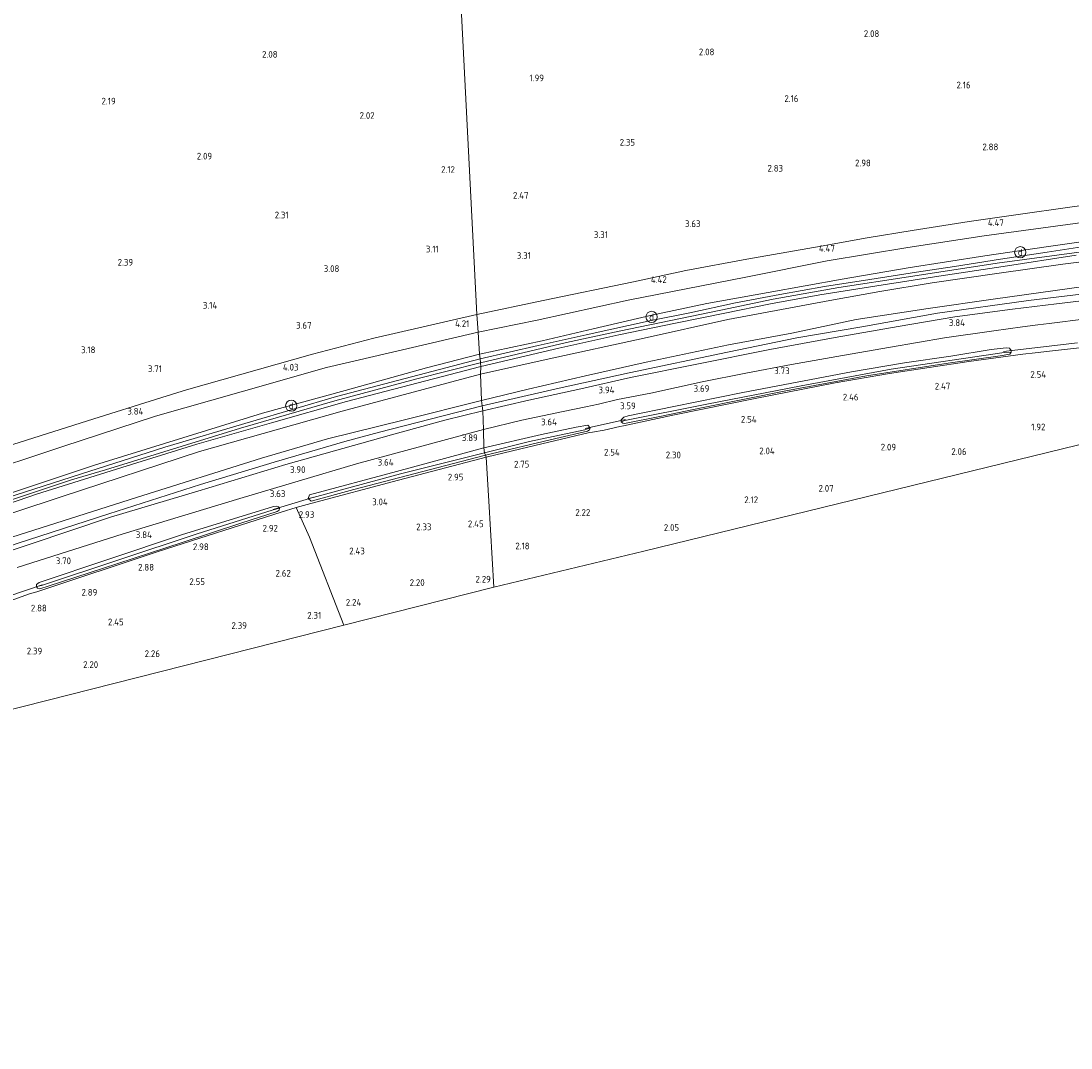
# Model space of a CAD drawing. Extents: x 141961 to 144947, y 416202 to 417778.
# Tile 58 of 122: x 142966 to 143248, y 416650 to 416925. Entities that reach past the tile are written whole.
import ezdxf
from ezdxf.enums import TextEntityAlignment as Align
from ezdxf.lldxf.tags import DXFTag

# ---------------------------------------------------------------- set-up
doc = ezdxf.new("R2010")
doc.units = 0
for name, color, linetype, lineweight in [('B-ME-GR-BOUWLAND_AKKERBOUW-GV', 80, 'Continuous', 13), ('B-ME-GR-GRAS-GV', 60, 'Continuous', 13), ('B-ME-GW-TALUD_KRUIN-G', 90, 'Continuous', 18), ('B-ME-GW-TALUD_TEEN-G', 90, 'Continuous', 18), ('B-ME-IE-MEUBILAIR_DIJKPAAL-S', 7, 'Continuous', 25), ('B-ME-IE-TERREINAFSCHEIDING_KUNSTMATIG_HEKWERK-G', 20, 'IE-TERREINAFSCHEIDING-KUNSTMATIG', 18), ('B-ME-KG-GRENS_OPNAME-G', 210, 'KG-OPNAME', 18), ('B-ME-KW-KUNSTWERK_DUIKER-G', 170, 'Continuous', 18), ('B-ME-OG-HOOGTEPUNT-S', 7, 'Continuous', 25), ('B-ME-OG-WATER_GREPPEL-G', 160, 'Continuous', 18), ('B-ME-OG-WATER_SLOOT-G', 120, 'Continuous', 18), ('B-ME-VH-VERHARDING_ASFALT-GV', 252, 'Continuous', 18), ('B-ME-WH-WINTERBED-G', 150, 'WH-WINTERBED', 18)]:
    doc.layers.add(name, color=color, linetype=linetype, lineweight=lineweight)
doc.styles.add('NLCS-ISO', font='NLCS-ISO.ttf')
doc.styles.add('NLCS-ISO-ANNOTATIVE-T18', font='NLCS-ISO.ttf', dxfattribs={"height": 1.8})
doc.styles.get("Standard").update_dxf_attribs({"font": 'arial.ttf'})
doc.linetypes.add('IE-TERREINAFSCHEIDING-KUNSTMATIG', pattern='A,4,[82,NLCS.SHX,S=0.75,R=90,X=0,Y=0],4,-2', length=10)
tags = doc.linetypes.add('KG-OPNAME', pattern='A,5.5,-2,["O",Standard,S=1.8,R=0,X=-0.5,Y=-0.9],-2,5.5,-2,[5,NLCS.SHX,S=0.75,R=0,X=0,Y=0],-2', length=19).pattern_tags.tags
tags[6] = DXFTag(74, 10)
tags = doc.linetypes.add('WH-WINTERBED', pattern='A,6,-3.5,["WB",Standard,S=1.8,R=0,X=-1.5,Y=-0.9],-3.5,6,-3.5,6,-3.5,6,-3.5,6,-3.5', length=51).pattern_tags.tags
tags[6] = DXFTag(74, 10)

# ---------------------------------------------------------------- blocks, each defined once
blk = doc.blocks.new('SAL-HOOGTELABEL-SO')
at = {"color": 0, "linetype": 'ByBlock', "lineweight": -2, "style": 'NLCS-ISO-ANNOTATIVE-T18'}
blk.add_attdef('HOOGTE', text='', height=1.8, dxfattribs=at).set_placement((2.79, 0), align=Align.RIGHT)
blk = doc.blocks.new('SIE-DIJKPAAL-SO')
at = {"color": 0, "linetype": 'ByBlock', "lineweight": 18}
blk.add_circle((0, 0), 1.5, dxfattribs=at)
at = {"color": 0, "linetype": 'ByBlock', "lineweight": 18, "style": 'NLCS-ISO'}
blk.add_text('d', height=1.8, dxfattribs=at).set_placement((0, 0), align=Align.MIDDLE_CENTER)

msp = doc.modelspace()

# ---------------------------------------------------------------- linework, layer by layer
at = {"layer": 'B-ME-GR-BOUWLAND_AKKERBOUW-GV'}
for points in [[(143261.4, 416877.23, 4.34), (143247.28, 416875.31, 4.42), (143234.63, 416873.49, 4.42), (143220.83, 416871.54, 4.42), (143205.59, 416869.11, 4.37), (143193.49, 416867.2, 4.36), (143181.13, 416864.96, 4.38), (143161.23, 416861.48, 4.38), (143144.87, 416858.41, 4.37), (143130.84, 416855.39, 4.39), (143106.53, 416850.4, 4.32), (143088.75, 416846.59, 4.27), (143087.14, 416878.2, 2.38), (143079.23, 417033.87, 2.14), (143112.16, 417045.48, 2.3), (143123.91, 417049.58, 2.2), (143141.81, 417055.71, 2.21), (143160.47, 417062.07, 2.31), (143169.68, 417065.2, 2.35), (143175.76, 417066.61, 2.29), (143184.85, 417068.53, 2.28), (143209.33, 417073.41, 2.23), (143227.8, 417077.44, 2.14), (143248.98, 417081.61, 2.41)], [(142943.46, 416986.88, 2.46), (142979.71, 416999.51, 2.29), (143015.96, 417012.13, 2.13), (143047.6, 417023, 2.14), (143079.23, 417033.87, 2.14), (143087.14, 416878.2, 2.38), (143088.75, 416846.59, 4.27), (143061.09, 416840.26, 4.21), (143044.65, 416835.98, 4.08), (143010.89, 416826.41, 4.03), (143004.28, 416824.37, 4.1), (142984.26, 416818.07, 4.01), (142964.23, 416811.78, 3.92)]]:
    msp.add_polyline3d(points, dxfattribs=at)
msp.add_polyline3d([(143053.12, 416763.34, 2.36), (142954.62, 416738.4, 2.37), (142950.2, 416749.42, 2.54), (142944.86, 416763.28, 3.39), (142965.07, 416770.4, 3.43), (142966.54, 416770.92, 3.43), (142968.7, 416771.67, 3.43), (142970.73, 416772.27, 3.44), (143003.3, 416783.09, 3.38), (143036.24, 416793.64, 3.29), (143040.33, 416794.89, 3.44), (143043.88, 416786.92, 2.75)], close=True, dxfattribs=at)
at = {"layer": 'B-ME-GR-GRAS-GV'}
for points in [[(143252.64, 416871.49, 4.73), (143224.86, 416867.72, 4.63), (143204.44, 416864.53, 4.68), (143182.74, 416860.96, 4.68), (143160.94, 416856.61, 4.7), (143129.4, 416850.46, 4.7), (143104.93, 416845.07, 4.6), (143089.14, 416841.9, 4.41), (143088.75, 416846.59, 4.27), (143106.53, 416850.4, 4.32), (143130.84, 416855.39, 4.39), (143144.87, 416858.41, 4.37), (143161.23, 416861.48, 4.38), (143181.13, 416864.96, 4.38), (143193.49, 416867.2, 4.36), (143205.59, 416869.11, 4.37), (143220.83, 416871.54, 4.42), (143234.63, 416873.49, 4.42), (143247.28, 416875.31, 4.42), (143261.4, 416877.23, 4.34)], [(143260.35, 416867.42, 6.54), (143242.12, 416864.84, 6.33), (143225.07, 416862.33, 6.36), (143204.48, 416859.12, 6.42), (143186.78, 416856.06, 6.44), (143166.93, 416852.54, 6.43), (143150.46, 416849.58, 6.41), (143135.71, 416846.43, 6.42), (143119.95, 416842.72, 6.42), (143106.3, 416839.56, 6.36), (143089.48, 416836, 6.43), (143089.14, 416841.9, 4.41), (143104.93, 416845.07, 4.6), (143129.4, 416850.46, 4.7), (143160.94, 416856.61, 4.7), (143182.74, 416860.96, 4.68), (143204.44, 416864.53, 4.68), (143224.86, 416867.72, 4.63), (143252.64, 416871.49, 4.73)], [(143255.72, 416865.51, 6.5), (143241.78, 416863.32, 6.49), (143229.29, 416861.46, 6.48), (143216.9, 416859.52, 6.5), (143206.74, 416857.93, 6.51), (143194.21, 416855.98, 6.54), (143182.03, 416854.11, 6.55), (143170.1, 416851.95, 6.5), (143158.16, 416849.72, 6.5), (143145.9, 416847.08, 6.55), (143135.54, 416844.99, 6.58), (143118.11, 416841.13, 6.56), (143105.23, 416838.3, 6.56), (143089.69, 416834.7, 6.52), (143089.48, 416836, 6.43), (143106.3, 416839.56, 6.36), (143119.95, 416842.72, 6.42), (143135.71, 416846.43, 6.42), (143150.46, 416849.58, 6.41), (143166.93, 416852.54, 6.43), (143186.78, 416856.06, 6.44), (143204.48, 416859.12, 6.42), (143225.07, 416862.33, 6.36), (143242.12, 416864.84, 6.33), (143260.35, 416867.42, 6.54)], [(143268.81, 416862.98, 6.46), (143246, 416860.1, 6.5), (143228.93, 416857.65, 6.49), (143210.93, 416855.09, 6.5), (143196.93, 416852.8, 6.41), (143183.45, 416850.35, 6.55), (143156.16, 416845.27, 6.48), (143133.65, 416840.29, 6.47), (143108.16, 416834.75, 6.41), (143089.77, 416830.58, 6.51), (143089.82, 416832.7, 6.47), (143110.76, 416837.55, 6.45), (143126.86, 416841.11, 6.48), (143142.04, 416844.24, 6.54), (143155.27, 416846.92, 6.54), (143167.58, 416849.44, 6.54), (143180.8, 416851.87, 6.57), (143196.08, 416854.29, 6.57), (143212.7, 416856.87, 6.53), (143229.98, 416859.51, 6.53), (143249.62, 416862.56, 6.53)], [(143252.3, 416854.2, 4.26), (143227.31, 416850.71, 4.28), (143209.89, 416848.23, 4.28), (143190.59, 416845.24, 4.27), (143173.28, 416841.6, 4.25), (143156.33, 416838.45, 4.24), (143134.23, 416833.84, 4.24), (143117.91, 416830.16, 4.21), (143102.52, 416826.55, 4.21), (143090.05, 416823.5, 4.16), (143089.77, 416830.58, 6.51), (143108.16, 416834.75, 6.41), (143133.65, 416840.29, 6.47), (143156.16, 416845.27, 6.48), (143183.45, 416850.35, 6.55), (143196.93, 416852.8, 6.41), (143210.93, 416855.09, 6.5), (143228.93, 416857.65, 6.49), (143246, 416860.1, 6.5), (143268.81, 416862.98, 6.46)], [(143256.07, 416852.67, 4.07), (143236.82, 416850.37, 4.13), (143212.36, 416846.96, 4.07), (143192.11, 416843.31, 4.08), (143174.61, 416840.32, 4.1), (143156.01, 416836.51, 4.13), (143129.65, 416830.96, 4.13), (143110.84, 416826.85, 4.11), (143090.23, 416822.12, 4.02), (143090.05, 416823.5, 4.16), (143102.52, 416826.55, 4.21), (143117.91, 416830.16, 4.21), (143134.23, 416833.84, 4.24), (143156.33, 416838.45, 4.24), (143173.28, 416841.6, 4.25), (143190.59, 416845.24, 4.27), (143209.89, 416848.23, 4.28), (143227.31, 416850.71, 4.28), (143252.3, 416854.2, 4.26)], [(143257.68, 416851.11, 3.85), (143244.29, 416849.47, 3.88), (143232.46, 416848.06, 3.88), (143217.05, 416845.98, 3.9), (143201.82, 416843.43, 3.92), (143184.9, 416840.47, 3.92), (143167.39, 416837.18, 3.92), (143147.82, 416833.28, 3.92), (143130.04, 416829.68, 3.92), (143116.64, 416826.7, 3.94), (143102.73, 416823.67, 3.94), (143090.38, 416820.77, 4.05), (143090.23, 416822.12, 4.02), (143110.84, 416826.85, 4.11), (143129.65, 416830.96, 4.13), (143156.01, 416836.51, 4.13), (143174.61, 416840.32, 4.1), (143192.11, 416843.31, 4.08), (143212.36, 416846.96, 4.07), (143236.82, 416850.37, 4.13), (143256.07, 416852.67, 4.07)], [(142964.23, 416811.78, 3.92), (142984.26, 416818.07, 4.01), (143004.28, 416824.37, 4.1), (143010.89, 416826.41, 4.03), (143044.65, 416835.98, 4.08), (143061.09, 416840.26, 4.21), (143088.75, 416846.59, 4.27), (143089.14, 416841.9, 4.41), (143068.8, 416837.12, 4.26), (143048.46, 416832.35, 4.12), (143025.52, 416825.87, 4.07), (143002.58, 416819.38, 4.02), (142977.72, 416811.17, 4.02), (142952.86, 416802.96, 4.02)], [(143249.68, 416837.62, 3.29), (143242.4, 416836.79, 3.34), (143238.58, 416836.3, 3.15), (143235.31, 416835.96, 3.21), (143220.81, 416833.99, 3.12), (143199.49, 416830.79, 3.08), (143184.92, 416828.26, 3.04), (143163.42, 416824.1, 3.09), (143141.77, 416819.72, 3.06), (143128.13, 416816.78, 3.26), (143127.18, 416816.55, 3.27), (143122.95, 416815.59, 3.27), (143119.82, 416815.06, 3.24), (143118.96, 416814.94, 3.22), (143100.6, 416810.61, 3.32), (143091.28, 416808.38, 3.28), (143091.09, 416808.87, 3.28), (143109.93, 416813.31, 3.27), (143118.49, 416815.3, 3.24), (143119.03, 416815.66, 3.3), (143119.17, 416816.19, 3.38), (143118.58, 416816.95, 3.45), (143115.4, 416816.38, 3.52), (143106.13, 416814.39, 3.66), (143090.61, 416810.83, 3.59), (143090.54, 416815.81, 3.88), (143100.83, 416818.26, 3.86), (143111.89, 416820.63, 3.9), (143118.04, 416821.85, 3.93), (143121.41, 416822.53, 3.92), (143126.5, 416823.85, 3.86), (143135.45, 416825.53, 3.91), (143149.23, 416828.53, 3.89), (143160.98, 416830.86, 3.89), (143173.18, 416833.18, 3.91), (143186.86, 416835.65, 3.91), (143199.72, 416837.83, 3.91), (143214.27, 416840.31, 3.91), (143227.49, 416842.23, 3.88), (143235.19, 416843.3, 3.86), (143239.3, 416843.87, 3.85), (143242.33, 416844.23, 3.85), (143252.27, 416845.43, 3.85)], [(142952.86, 416802.96, 4.02), (142977.72, 416811.17, 4.02), (143002.58, 416819.38, 4.02), (143025.52, 416825.87, 4.07), (143048.46, 416832.35, 4.12), (143068.8, 416837.12, 4.26), (143089.14, 416841.9, 4.41), (143089.48, 416836, 6.43), (143075.3, 416832.27, 6.42), (143053.4, 416826.23, 6.53), (143031.29, 416820.16, 6.54), (143008.73, 416813.19, 6.57), (142986.16, 416806.23, 6.6), (142962.79, 416798.46, 6.6)], [(142962.79, 416798.46, 6.6), (142986.16, 416806.23, 6.6), (143008.73, 416813.19, 6.57), (143031.29, 416820.16, 6.54), (143053.4, 416826.23, 6.53), (143075.3, 416832.27, 6.42), (143089.48, 416836, 6.43), (143089.69, 416834.7, 6.52), (143051.11, 416824.6, 6.57), (143028.08, 416817.83, 6.49), (143005.05, 416811.05, 6.4), (142982.42, 416803.79, 6.45), (142959.8, 416796.53, 6.51)], [(142955.21, 416793.17, 6.43), (142970.63, 416798.44, 6.47), (142992.12, 416805.15, 6.49), (143013.61, 416811.85, 6.51), (143033.7, 416817.58, 6.53), (143053.79, 416823.3, 6.55), (143089.82, 416832.7, 6.47), (143089.77, 416830.58, 6.51), (143052.62, 416820.64, 6.48), (143014.39, 416809.89, 6.53), (142977.25, 416797.68, 6.51), (142940.12, 416785.48, 6.49)], [(142963.98, 416786.91, 4.28), (142997.47, 416797.49, 4.19), (143030.95, 416808.07, 4.11), (143048.66, 416813.25, 4.23), (143069.35, 416818.38, 4.2), (143090.05, 416823.5, 4.16), (143090.23, 416822.12, 4.02), (143062.66, 416815.07, 4.05), (143053.37, 416812.59, 4.11), (143034.38, 416807, 4.07), (143014.61, 416801.03, 4.02), (142990.02, 416793.12, 4.04), (142965.43, 416785.2, 4.05)], [(142965.43, 416785.2, 4.05), (142990.02, 416793.12, 4.04), (143014.61, 416801.03, 4.02), (143034.38, 416807, 4.07), (143053.37, 416812.59, 4.11), (143062.66, 416815.07, 4.05), (143090.23, 416822.12, 4.02), (143090.38, 416820.77, 4.05), (143080.21, 416818.25, 3.96), (143065.84, 416814.34, 3.91), (143037.52, 416806.35, 3.97), (143013.91, 416799.24, 4.02), (142990.43, 416792.28, 4.02), (142968.93, 416785.05, 4.05), (142947.43, 416777.83, 4.08)], [(142965.46, 416778.8, 3.86), (142969.35, 416780.03, 3.83), (142993.88, 416787.8, 3.77), (143025.14, 416797.26, 3.85), (143056.52, 416806.58, 3.84), (143090.54, 416815.81, 3.88), (143090.61, 416810.83, 3.59), (143067.24, 416804.54, 3.61), (143043.88, 416798.27, 3.62), (143043.52, 416797.22, 3.68), (143044.31, 416796.53, 3.41), (143055.8, 416799.71, 3.35), (143073.9, 416804.43, 3.25), (143091.09, 416808.87, 3.28), (143091.28, 416808.38, 3.28), (143067.73, 416802.17, 3.38), (143044.19, 416795.96, 3.48), (143040.33, 416794.89, 3.44), (143036.24, 416793.64, 3.29), (143003.3, 416783.09, 3.38), (142970.73, 416772.27, 3.44), (142968.7, 416771.67, 3.43), (142966.54, 416770.92, 3.43), (142965.07, 416770.4, 3.43)]]:
    msp.add_polyline3d(points, dxfattribs=at)
for points in [[(143133.62, 416783.17, 1.97), (143093.33, 416773.52, 2.29), (143091.98, 416796.58, 2.56), (143091.28, 416808.38, 3.28), (143100.6, 416810.61, 3.32), (143118.96, 416814.94, 3.22), (143119.82, 416815.06, 3.24), (143122.95, 416815.59, 3.27), (143127.18, 416816.55, 3.27), (143128.13, 416816.78, 3.26), (143141.77, 416819.72, 3.06), (143163.42, 416824.1, 3.09), (143184.92, 416828.26, 3.04), (143199.49, 416830.79, 3.08), (143220.81, 416833.99, 3.12), (143235.31, 416835.96, 3.21), (143238.58, 416836.3, 3.15), (143242.4, 416836.79, 3.34), (143249.68, 416837.62, 3.29), (143256.81, 416838.42, 3.11), (143264.03, 416839.21, 2.91), (143278.57, 416840.68, 2.99), (143287.18, 416841.47, 3), (143293.83, 416822.28, 2.22)], [(143128.51, 416818.21, 3), (143127.48, 416817.84, 3.26), (143127.48, 416818.35, 3.31), (143128.2, 416819.1, 3.31), (143129.33, 416819.41, 3.42), (143141.66, 416821.9, 3.61), (143160.1, 416825.68, 3.6), (143189.32, 416831.25, 3.47), (143203.56, 416833.66, 3.42), (143215.97, 416835.44, 3.5), (143226.77, 416837.26, 3.52), (143230.83, 416837.7, 3.62), (143231.69, 416837.57, 3.48), (143232.15, 416836.97, 3.33), (143232.17, 416836.5, 3.29), (143230.29, 416836.43, 3.23), (143199.91, 416831.96, 3.01), (143175.75, 416827.47, 3), (143150.48, 416822.57, 2.97)], [(143127.9, 416817.45, 3.25), (143128.42, 416817.39, 3.25), (143138.3, 416819.37, 3.18), (143149.08, 416821.57, 3.18), (143171.65, 416826.1, 3.13), (143193.34, 416830.12, 3.08), (143215.23, 416833.54, 3.2), (143229.22, 416835.51, 3.3), (143231.78, 416835.97, 3.26), (143232.17, 416836.5, 3.29), (143232.15, 416836.97, 3.33), (143231.69, 416837.57, 3.48), (143230.83, 416837.7, 3.62), (143226.77, 416837.26, 3.52), (143215.97, 416835.44, 3.5), (143203.56, 416833.66, 3.42), (143189.32, 416831.25, 3.47), (143160.1, 416825.68, 3.6), (143141.66, 416821.9, 3.61), (143129.33, 416819.41, 3.42), (143128.2, 416819.1, 3.31), (143127.48, 416818.35, 3.31), (143127.48, 416817.84, 3.26)], [(143138.3, 416819.37, 3.18), (143128.42, 416817.39, 3.25), (143127.9, 416817.45, 3.25), (143127.48, 416817.84, 3.26), (143128.51, 416818.21, 3), (143150.48, 416822.57, 2.97), (143175.75, 416827.47, 3), (143199.91, 416831.96, 3.01), (143230.29, 416836.43, 3.23), (143232.17, 416836.5, 3.29), (143231.78, 416835.97, 3.26), (143229.22, 416835.51, 3.3), (143215.23, 416833.54, 3.2), (143193.34, 416830.12, 3.08), (143171.65, 416826.1, 3.13), (143149.08, 416821.57, 3.18)], [(142858.18, 416746.89, 4.17), (142822.37, 416732.3, 4.2), (142819.81, 416738.49, 6.62), (142837.05, 416745.56, 6.55), (142859.89, 416754.61, 6.54), (142882.72, 416763.66, 6.54), (142911.42, 416774.57, 6.52), (142940.12, 416785.48, 6.49), (142977.25, 416797.68, 6.51), (143014.39, 416809.89, 6.53), (143052.62, 416820.64, 6.48), (143089.77, 416830.58, 6.51), (143090.05, 416823.5, 4.16), (143069.35, 416818.38, 4.2), (143048.66, 416813.25, 4.23), (143030.95, 416808.07, 4.11), (142997.47, 416797.49, 4.19), (142963.98, 416786.91, 4.28), (142943.27, 416779.39, 4.14), (142917.81, 416770.45, 4.15), (142894, 416761.48, 4.13)], [(143102.89, 416812.54, 2.99), (143090.83, 416809.55, 3.02), (143090.61, 416810.83, 3.59), (143106.13, 416814.39, 3.66), (143115.4, 416816.38, 3.52), (143118.58, 416816.95, 3.45), (143119.17, 416816.19, 3.38), (143117.72, 416815.7, 2.99)], [(143109.93, 416813.31, 3.27), (143091.09, 416808.87, 3.28), (143090.83, 416809.55, 3.02), (143102.89, 416812.54, 2.99), (143117.72, 416815.7, 2.99), (143119.17, 416816.19, 3.38), (143119.03, 416815.66, 3.3), (143118.49, 416815.3, 3.24)], [(143044.83, 416797.52, 3.02), (143043.52, 416797.22, 3.68), (143043.88, 416798.27, 3.62), (143067.24, 416804.54, 3.61), (143090.61, 416810.83, 3.59), (143090.83, 416809.55, 3.02), (143068.26, 416803.92, 3.02)], [(143055.8, 416799.71, 3.35), (143044.31, 416796.53, 3.41), (143043.52, 416797.22, 3.68), (143044.83, 416797.52, 3.02), (143068.26, 416803.92, 3.02), (143090.83, 416809.55, 3.02), (143091.09, 416808.87, 3.28), (143073.9, 416804.43, 3.25)], [(143093.33, 416773.52, 2.29), (143053.12, 416763.34, 2.36), (143043.88, 416786.92, 2.75), (143040.33, 416794.89, 3.44), (143044.19, 416795.96, 3.48), (143067.73, 416802.17, 3.38), (143091.28, 416808.38, 3.28), (143091.98, 416796.58, 2.56)], [(142970.92, 416773.19, 3.32), (142971.52, 416773.08, 3.34), (142973.75, 416773.75, 3.34), (142992.14, 416779.75, 3.2), (143009.96, 416785.56, 3.21), (143025.45, 416790.62, 3.27), (143035.22, 416793.75, 3.31), (143035.69, 416794.12, 3.34), (143035.79, 416794.63, 3.39), (143035.56, 416795.03, 3.4), (143034.88, 416795.21, 3.44), (143034.2, 416795.13, 3.5), (143009.55, 416787.5, 3.54), (142990.03, 416781, 3.52), (142971.31, 416774.78, 3.45), (142970.65, 416774.2, 3.4), (142970.62, 416773.64, 3.36)], [(142971.95, 416773.89, 3.15), (142970.62, 416773.64, 3.36), (142970.65, 416774.2, 3.4), (142971.31, 416774.78, 3.45), (142990.03, 416781, 3.52), (143009.55, 416787.5, 3.54), (143034.2, 416795.13, 3.5), (143034.88, 416795.21, 3.44), (143035.56, 416795.03, 3.4), (143035.79, 416794.63, 3.39), (143034.1, 416794.22, 3.1), (143013.5, 416787.68, 3.08), (142992.73, 416780.78, 3.12)], [(142973.75, 416773.75, 3.34), (142971.52, 416773.08, 3.34), (142970.92, 416773.19, 3.32), (142970.62, 416773.64, 3.36), (142971.95, 416773.89, 3.15), (142992.73, 416780.78, 3.12), (143013.5, 416787.68, 3.08), (143034.1, 416794.22, 3.1), (143035.79, 416794.63, 3.39), (143035.69, 416794.12, 3.34), (143035.22, 416793.75, 3.31), (143025.45, 416790.62, 3.27), (143009.96, 416785.56, 3.21), (142992.14, 416779.75, 3.2)]]:
    msp.add_polyline3d(points, close=True, dxfattribs=at)
at = {"layer": 'B-ME-GW-TALUD_KRUIN-G'}
for points in [[(143089.48, 416836, 6.43), (143106.3, 416839.56, 6.36), (143119.95, 416842.72, 6.42), (143135.71, 416846.43, 6.42), (143150.46, 416849.58, 6.41), (143166.93, 416852.54, 6.43), (143186.78, 416856.06, 6.44), (143204.48, 416859.12, 6.42), (143225.07, 416862.33, 6.36), (143242.12, 416864.84, 6.33), (143260.35, 416867.42, 6.54), (143281.79, 416869.95, 6.31), (143299.06, 416871.79, 6.28), (143317.84, 416873.31, 6.35), (143341.69, 416875.37, 6.28), (143359.71, 416876.05, 6.28), (143379.01, 416876.88, 6.31), (143398.49, 416877.57, 6.32), (143415.76, 416878.12, 6.28), (143428.8, 416878.54, 6.25), (143463.71, 416878.81, 6.41)], [(143464.04, 416873.87, 6.5), (143440.87, 416873.58, 6.5), (143418.39, 416873.2, 6.55), (143390.14, 416872.11, 6.39), (143370.14, 416871.44, 6.54), (143346.33, 416869.99, 6.52), (143314.48, 416867.63, 6.51), (143289.08, 416865.03, 6.51), (143268.81, 416862.98, 6.46), (143246, 416860.1, 6.5), (143228.93, 416857.65, 6.49), (143210.93, 416855.09, 6.5), (143196.93, 416852.8, 6.41), (143183.45, 416850.35, 6.55), (143156.16, 416845.27, 6.48), (143133.65, 416840.29, 6.47), (143108.16, 416834.75, 6.41), (143089.77, 416830.58, 6.51)], [(143089.48, 416836, 6.43), (143075.3, 416832.27, 6.42), (143053.4, 416826.23, 6.53), (143031.29, 416820.16, 6.54), (143008.73, 416813.19, 6.57), (142986.16, 416806.23, 6.6), (142962.79, 416798.46, 6.6), (142939.41, 416790.69, 6.6), (142919.9, 416783.21, 6.54), (142900.39, 416775.73, 6.48), (142880.88, 416768.25, 6.42), (142861.37, 416760.77, 6.36), (142841.57, 416752.94, 6.51), (142821.78, 416745.12, 6.66), (142818.23, 416743.76, 6.55)], [(142755.23, 416702.09, 4.22), (142774.81, 416713.33, 5.24), (142794.38, 416724.56, 6.26), (142819.81, 416738.49, 6.62), (142837.05, 416745.56, 6.55), (142859.89, 416754.61, 6.54), (142882.72, 416763.66, 6.54), (142911.42, 416774.57, 6.52), (142940.12, 416785.48, 6.49), (142977.25, 416797.68, 6.51), (143014.39, 416809.89, 6.53), (143052.62, 416820.64, 6.48), (143089.77, 416830.58, 6.51)]]:
    msp.add_polyline3d(points, dxfattribs=at)
at = {"layer": 'B-ME-GW-TALUD_TEEN-G'}
for points in [[(143463.38, 416884.03, 4.98), (143446.89, 416883.97, 4.72), (143427.28, 416883.88, 4.41), (143408.87, 416883.37, 4.53), (143386.1, 416882.68, 4.6), (143364.32, 416881.65, 4.64), (143343.99, 416880.49, 4.74), (143322.06, 416878.74, 4.64), (143295.77, 416876.49, 4.62), (143268.73, 416873.35, 4.67), (143252.64, 416871.49, 4.73), (143224.86, 416867.72, 4.63), (143204.44, 416864.53, 4.68), (143182.74, 416860.96, 4.68), (143160.94, 416856.61, 4.7), (143129.4, 416850.46, 4.7), (143104.93, 416845.07, 4.6), (143089.14, 416841.9, 4.41)], [(143090.05, 416823.5, 4.16), (143102.52, 416826.55, 4.21), (143117.91, 416830.16, 4.21), (143134.23, 416833.84, 4.24), (143156.33, 416838.45, 4.24), (143173.28, 416841.6, 4.25), (143190.59, 416845.24, 4.27), (143209.89, 416848.23, 4.28), (143227.31, 416850.71, 4.28), (143252.3, 416854.2, 4.26), (143269.03, 416856.56, 4.23), (143287.37, 416858.63, 4.24), (143306.9, 416860.49, 4.23), (143326.77, 416862.35, 4.31), (143341.94, 416863.63, 4.39), (143360.38, 416865.2, 4.42), (143378.23, 416866.38, 4.46), (143398.38, 416866.95, 4.61), (143411.29, 416867.05, 4.55), (143426.32, 416867.52, 4.56), (143440.68, 416869.2, 4.96), (143453.16, 416870.28, 5.4), (143464.37, 416870.91, 5.64)], [(142846.68, 416762.9, 3.97), (142862.3, 416768.58, 3.95), (142885.34, 416777.43, 4.05), (142908.38, 416786.27, 4.15), (142930.62, 416794.61, 4.08), (142952.86, 416802.96, 4.02), (142977.72, 416811.17, 4.02), (143002.58, 416819.38, 4.02), (143025.52, 416825.87, 4.07), (143048.46, 416832.35, 4.12), (143068.8, 416837.12, 4.26), (143089.14, 416841.9, 4.41)], [(142755.23, 416702.09, 4.22), (142758.96, 416703.17, 4.13), (142789.12, 416716.78, 4.1), (142809.08, 416725.8, 4.22), (142822.37, 416732.3, 4.2), (142858.18, 416746.89, 4.17), (142894, 416761.48, 4.13), (142917.81, 416770.45, 4.15), (142943.27, 416779.39, 4.14), (142963.98, 416786.91, 4.28), (142997.47, 416797.49, 4.19), (143030.95, 416808.07, 4.11), (143048.66, 416813.25, 4.23), (143069.35, 416818.38, 4.2), (143090.05, 416823.5, 4.16)]]:
    msp.add_polyline3d(points, dxfattribs=at)
at = {"layer": 'B-ME-IE-TERREINAFSCHEIDING_KUNSTMATIG_HEKWERK-G'}
for points in [[(143088.75, 416846.59, 4.27), (143106.53, 416850.4, 4.32), (143130.84, 416855.39, 4.39), (143144.87, 416858.41, 4.37), (143161.23, 416861.48, 4.38), (143181.13, 416864.96, 4.38), (143193.49, 416867.2, 4.36), (143205.59, 416869.11, 4.37), (143220.83, 416871.54, 4.42), (143234.63, 416873.49, 4.42), (143247.28, 416875.31, 4.42), (143261.4, 416877.23, 4.34), (143276.94, 416878.91, 4.42), (143293.76, 416880.55, 4.44), (143312.11, 416882.3, 4.48), (143325.42, 416883.36, 4.49), (143341.95, 416884.62, 4.52), (143364.06, 416886.05, 4.52), (143381.71, 416886.69, 4.46), (143397.13, 416887.37, 4.44), (143414.24, 416887.92, 4.43), (143431.66, 416888.35, 4.39), (143442.64, 416888.62, 4.45), (143449.64, 416888.3, 4.4)], [(143090.23, 416822.12, 4.02), (143110.84, 416826.85, 4.11), (143129.65, 416830.96, 4.13), (143156.01, 416836.51, 4.13), (143174.61, 416840.32, 4.1), (143192.11, 416843.31, 4.08), (143212.36, 416846.96, 4.07), (143236.82, 416850.37, 4.13), (143256.07, 416852.67, 4.07), (143273.24, 416854.81, 4.05), (143293.12, 416856.99, 3.96), (143313.34, 416859, 4.28), (143332.62, 416860.83, 4.3), (143349.16, 416862.32, 4.4), (143370.85, 416863.82, 4.4), (143381.58, 416864.46, 4.36), (143398.74, 416864.89, 4.35), (143417.24, 416865, 4.32), (143437.43, 416865, 4.92), (143464.76, 416864.9, 5.54)], [(142840.59, 416765.59, 3.87), (142844.64, 416766.8, 3.88), (142865.27, 416774.8, 3.82), (142885.89, 416782.81, 3.75), (142904.76, 416790.07, 3.85), (142923.62, 416797.32, 3.94), (142942.6, 416804.41, 3.93), (142947.27, 416806.06, 3.93), (142964.23, 416811.78, 3.92), (142984.26, 416818.07, 4.01), (143004.28, 416824.37, 4.1), (143010.89, 416826.41, 4.03), (143044.65, 416835.98, 4.08), (143061.09, 416840.26, 4.21), (143088.75, 416846.59, 4.27)], [(143249.68, 416837.62, 3.29), (143242.4, 416836.79, 3.34)], [(143235.31, 416835.96, 3.21), (143220.81, 416833.99, 3.12), (143199.49, 416830.79, 3.08), (143184.92, 416828.26, 3.04), (143163.42, 416824.1, 3.09), (143141.77, 416819.72, 3.06), (143128.13, 416816.78, 3.26)], [(143090.23, 416822.12, 4.02), (143062.66, 416815.07, 4.05), (143053.37, 416812.59, 4.11), (143034.38, 416807, 4.07), (143014.61, 416801.03, 4.02), (142990.02, 416793.12, 4.04), (142965.43, 416785.2, 4.05), (142947.78, 416779.05, 4.05), (142926.63, 416771.14, 4.04), (142905.49, 416763.24, 4.03), (142884.87, 416755.24, 4.06), (142864.26, 416747.24, 4.09), (142843.65, 416739.24, 4.13), (142823.04, 416731.24, 4.16), (142822.37, 416732.3, 4.2), (142819.81, 416738.49, 6.62), (142819.23, 416739.95, 6.63), (142823.29, 416741.47, 6.61)], [(143118.96, 416814.94, 3.22), (143100.6, 416810.61, 3.32), (143091.28, 416808.38, 3.28)], [(143122.95, 416815.59, 3.27), (143119.82, 416815.06, 3.24), (143118.96, 416814.94, 3.22)], [(143044.19, 416795.96, 3.48), (143067.73, 416802.17, 3.38), (143091.28, 416808.38, 3.28)], [(143040.33, 416794.89, 3.44), (143044.19, 416795.96, 3.48)], [(143040.33, 416794.89, 3.44), (143043.88, 416786.92, 2.75), (143053.12, 416763.34, 2.36)], [(143036.24, 416793.64, 3.29), (143003.3, 416783.09, 3.38), (142970.73, 416772.27, 3.44)]]:
    msp.add_polyline3d(points, dxfattribs=at)
at = {"layer": 'B-ME-KG-GRENS_OPNAME-G'}
for points in [[(143093.33, 416773.52, 2.29), (143133.62, 416783.17, 1.97), (143293.83, 416822.28, 2.22), (143336.81, 416832.21, 2.47), (143468.43, 416822.85, 2.29)], [(142735.81, 416649.91, 3.93), (142745.12, 416653.38, 3.46), (142755.52, 416657.55, 2.2), (142803.64, 416676.85, 2.22), (142807.04, 416678.17, 2.15), (142810.86, 416679.72, 2.21), (142867.29, 416702.81, 2.2), (142954.62, 416738.4, 2.37), (143053.12, 416763.34, 2.36), (143093.33, 416773.52, 2.29)]]:
    msp.add_polyline3d(points, dxfattribs=at)
at = {"layer": 'B-ME-KW-KUNSTWERK_DUIKER-G'}
for points in [[(143230.06, 416836.71, 3.03), (143249.92, 416838.98, 3.01)], [(143117.86, 416816.05, 3.04), (143128.63, 416818.42, 2.91)], [(143034.15, 416794.34, 3.1), (143044.99, 416797.66, 3.01)], [(142963.17, 416771.03, 3.17), (142972.11, 416774.1, 3.12)]]:
    msp.add_polyline3d(points, dxfattribs=at)
at = {"layer": 'B-ME-OG-WATER_GREPPEL-G'}
for points in [[(143128.51, 416818.21, 3), (143150.48, 416822.57, 2.97), (143175.75, 416827.47, 3), (143199.91, 416831.96, 3.01), (143230.29, 416836.43, 3.23)], [(143117.72, 416815.7, 2.99), (143102.89, 416812.54, 2.99), (143090.83, 416809.55, 3.02)], [(143090.83, 416809.55, 3.02), (143068.26, 416803.92, 3.02), (143044.83, 416797.52, 3.02)], [(143034.1, 416794.22, 3.1), (143013.5, 416787.68, 3.08), (142992.73, 416780.78, 3.12), (142971.95, 416773.89, 3.15)]]:
    msp.add_polyline3d(points, dxfattribs=at)
at = {"layer": 'B-ME-OG-WATER_SLOOT-G'}
for points in [[(143128.2, 416819.1, 3.31), (143129.33, 416819.41, 3.42), (143141.66, 416821.9, 3.61), (143160.1, 416825.68, 3.6), (143189.32, 416831.25, 3.47), (143203.56, 416833.66, 3.42), (143215.97, 416835.44, 3.5), (143226.77, 416837.26, 3.52), (143230.83, 416837.7, 3.62)], [(143230.83, 416837.7, 3.62), (143231.69, 416837.57, 3.48), (143232.15, 416836.97, 3.33), (143232.17, 416836.5, 3.29)], [(143127.48, 416817.84, 3.26), (143127.9, 416817.45, 3.25), (143128.42, 416817.39, 3.25), (143138.3, 416819.37, 3.18), (143149.08, 416821.57, 3.18), (143171.65, 416826.1, 3.13), (143193.34, 416830.12, 3.08), (143215.23, 416833.54, 3.2), (143229.22, 416835.51, 3.3), (143231.78, 416835.97, 3.26), (143232.17, 416836.5, 3.29)], [(143127.48, 416817.84, 3.26), (143127.48, 416818.35, 3.31), (143128.2, 416819.1, 3.31)], [(143119.17, 416816.19, 3.38), (143118.58, 416816.95, 3.45), (143115.4, 416816.38, 3.52), (143106.13, 416814.39, 3.66), (143090.61, 416810.83, 3.59)], [(143091.09, 416808.87, 3.28), (143109.93, 416813.31, 3.27), (143118.49, 416815.3, 3.24), (143119.03, 416815.66, 3.3)], [(143119.17, 416816.19, 3.38), (143119.03, 416815.66, 3.3)], [(143090.61, 416810.83, 3.59), (143067.24, 416804.54, 3.61), (143043.88, 416798.27, 3.62), (143043.52, 416797.22, 3.68)], [(143044.31, 416796.53, 3.41), (143055.8, 416799.71, 3.35), (143073.9, 416804.43, 3.25), (143091.09, 416808.87, 3.28)], [(142971.31, 416774.78, 3.45), (142990.03, 416781, 3.52), (143009.55, 416787.5, 3.54), (143034.2, 416795.13, 3.5)], [(143034.2, 416795.13, 3.5), (143034.88, 416795.21, 3.44), (143035.56, 416795.03, 3.4), (143035.79, 416794.63, 3.39)], [(143044.31, 416796.53, 3.41), (143043.52, 416797.22, 3.68)], [(142970.62, 416773.64, 3.36), (142970.92, 416773.19, 3.32), (142971.52, 416773.08, 3.34), (142973.75, 416773.75, 3.34), (142992.14, 416779.75, 3.2), (143009.96, 416785.56, 3.21), (143025.45, 416790.62, 3.27), (143035.22, 416793.75, 3.31), (143035.69, 416794.12, 3.34), (143035.79, 416794.63, 3.39)], [(142970.62, 416773.64, 3.36), (142970.65, 416774.2, 3.4), (142971.31, 416774.78, 3.45)]]:
    msp.add_polyline3d(points, dxfattribs=at)
at = {"layer": 'B-ME-VH-VERHARDING_ASFALT-GV'}
for points in [[(143249.62, 416862.56, 6.53), (143229.98, 416859.51, 6.53), (143212.7, 416856.87, 6.53), (143196.08, 416854.29, 6.57), (143180.8, 416851.87, 6.57), (143167.58, 416849.44, 6.54), (143155.27, 416846.92, 6.54), (143142.04, 416844.24, 6.54), (143126.86, 416841.11, 6.48), (143110.76, 416837.55, 6.45), (143089.82, 416832.7, 6.47), (143089.69, 416834.7, 6.52), (143105.23, 416838.3, 6.56), (143118.11, 416841.13, 6.56), (143135.54, 416844.99, 6.58), (143145.9, 416847.08, 6.55), (143158.16, 416849.72, 6.5), (143170.1, 416851.95, 6.5), (143182.03, 416854.11, 6.55), (143194.21, 416855.98, 6.54), (143206.74, 416857.93, 6.51), (143216.9, 416859.52, 6.5), (143229.29, 416861.46, 6.48), (143241.78, 416863.32, 6.49), (143255.72, 416865.51, 6.5)], [(143252.27, 416845.43, 3.85), (143242.33, 416844.23, 3.85), (143239.3, 416843.87, 3.85), (143235.19, 416843.3, 3.86), (143227.49, 416842.23, 3.88), (143214.27, 416840.31, 3.91), (143199.72, 416837.83, 3.91), (143186.86, 416835.65, 3.91), (143173.18, 416833.18, 3.91), (143160.98, 416830.86, 3.89), (143149.23, 416828.53, 3.89), (143135.45, 416825.53, 3.91), (143126.5, 416823.85, 3.86), (143121.41, 416822.53, 3.92), (143118.04, 416821.85, 3.93), (143111.89, 416820.63, 3.9), (143100.83, 416818.26, 3.86), (143090.54, 416815.81, 3.88), (143090.38, 416820.77, 4.05), (143102.73, 416823.67, 3.94), (143116.64, 416826.7, 3.94), (143130.04, 416829.68, 3.92), (143147.82, 416833.28, 3.92), (143167.39, 416837.18, 3.92), (143184.9, 416840.47, 3.92), (143201.82, 416843.43, 3.92), (143217.05, 416845.98, 3.9), (143232.46, 416848.06, 3.88), (143244.29, 416849.47, 3.88), (143257.68, 416851.11, 3.85)], [(142959.8, 416796.53, 6.51), (142982.42, 416803.79, 6.45), (143005.05, 416811.05, 6.4), (143028.08, 416817.83, 6.49), (143051.11, 416824.6, 6.57), (143089.69, 416834.7, 6.52), (143089.82, 416832.7, 6.47), (143053.79, 416823.3, 6.55), (143033.7, 416817.58, 6.53), (143013.61, 416811.85, 6.51), (142992.12, 416805.15, 6.49), (142970.63, 416798.44, 6.47), (142955.21, 416793.17, 6.43)], [(142947.43, 416777.83, 4.08), (142968.93, 416785.05, 4.05), (142990.43, 416792.28, 4.02), (143013.91, 416799.24, 4.02), (143037.52, 416806.35, 3.97), (143065.84, 416814.34, 3.91), (143080.21, 416818.25, 3.96), (143090.38, 416820.77, 4.05), (143090.54, 416815.81, 3.88), (143056.52, 416806.58, 3.84), (143025.14, 416797.26, 3.85), (142993.88, 416787.8, 3.77), (142969.35, 416780.03, 3.83), (142965.46, 416778.8, 3.86)]]:
    msp.add_polyline3d(points, dxfattribs=at)
at = {"layer": 'B-ME-WH-WINTERBED-G'}
for points in [[(143463.77, 416876.47, 6.55), (143444.24, 416876.52, 6.55), (143425.5, 416876.27, 6.55), (143411.38, 416876.02, 6.6), (143393.08, 416875.34, 6.56), (143376.1, 416874.53, 6.58), (143360.72, 416874.01, 6.58), (143337.61, 416872.68, 6.54), (143322.84, 416871.52, 6.59), (143305.46, 416869.9, 6.68), (143290.95, 416868.55, 6.66), (143267.87, 416865.94, 6.54), (143250.35, 416863.36, 6.54), (143228.39, 416860.4, 6.6), (143204.55, 416856.71, 6.7), (143185.92, 416853.81, 6.64), (143168.31, 416850.71, 6.67), (143154.24, 416847.77, 6.72), (143126.93, 416842.13, 6.66), (143112.81, 416839.06, 6.66), (143089.76, 416833.63, 6.62)], [(143089.76, 416833.63, 6.62), (143089.63, 416833.6, 6.62), (143072.71, 416829.32, 6.56), (143050.67, 416823.45, 6.52), (143025.38, 416816.08, 6.62), (142989.1, 416804.98, 6.62), (142979.99, 416802.28, 6.46), (142965.28, 416797.37, 6.5), (142948.43, 416791.61, 6.62), (142923.85, 416782.53, 6.63), (142900.89, 416773.75, 6.63), (142878.27, 416764.99, 6.63), (142855.18, 416755.99, 6.64), (142836.88, 416748.8, 6.67), (142821.49, 416742.33, 6.67), (142819.76, 416741.87, 6.67), (142807.15, 416736.59, 6.66), (142797.05, 416732.98, 6.66), (142789.05, 416729.81, 6.66), (142787.39, 416729.24, 6.66), (142770.86, 416723.24, 6.66), (142753.3, 416716.4, 6.66), (142738.89, 416710.73, 6.55), (142730.92, 416707.39, 6.55)]]:
    msp.add_polyline3d(points, dxfattribs=at)

# ---------------------------------------------------------------- block references
at = {"layer": 'B-ME-IE-MEUBILAIR_DIJKPAAL-S'}
for p in [(143234.57, 416863.3, 6.46), (143135.65, 416845.96, 6.47), (143038.96, 416822.14, 6.53)]:
    msp.add_blockref('SIE-DIJKPAAL-SO', p, dxfattribs=at)
at = {"layer": 'B-ME-OG-HOOGTEPUNT-S'}
for p, values in [((143193.96, 416921.02, 2.08), {'HOOGTE': '2.08'}), ((143032.5, 416915.47, 2.08), {'HOOGTE': '2.08'}), ((143149.71, 416916.12, 2.08), {'HOOGTE': '2.08'}), ((143103.98, 416909.15, 1.99), {'HOOGTE': '1.99'}), ((143218.46, 416907.25, 2.16), {'HOOGTE': '2.16'}), ((142989.06, 416902.92, 2.19), {'HOOGTE': '2.19'}), ((143172.28, 416903.61, 2.16), {'HOOGTE': '2.16'}), ((143058.55, 416899.08, 2.02), {'HOOGTE': '2.02'}), ((143128.44, 416891.89, 2.35), {'HOOGTE': '2.35'}), ((143225.9, 416890.65, 2.88), {'HOOGTE': '2.88'}), ((143014.95, 416888.17, 2.09), {'HOOGTE': '2.09'}), ((143191.69, 416886.33, 2.98), {'HOOGTE': '2.98'}), ((143080.1, 416884.6, 2.12), {'HOOGTE': '2.12'}), ((143168.15, 416884.92, 2.83), {'HOOGTE': '2.83'}), ((143099.84, 416877.64, 2.47), {'HOOGTE': '2.47'}), ((143035.48, 416872.38, 2.31), {'HOOGTE': '2.31'}), ((143145.99, 416870.04, 3.63), {'HOOGTE': '3.63'}), ((143227.38, 416870.32, 4.47), {'HOOGTE': '4.47'}), ((143121.16, 416867.14, 3.31), {'HOOGTE': '3.31'}), ((143182.05, 416863.42, 4.47), {'HOOGTE': '4.47'}), ((143075.74, 416863.24, 3.1), {'HOOGTE': '3.11'}), ((143100.47, 416861.52, 3.31), {'HOOGTE': '3.31'}), ((142993.75, 416859.7, 2.39), {'HOOGTE': '2.39'}), ((143049.08, 416858.01, 3.08), {'HOOGTE': '3.08'}), ((143136.94, 416855.08, 4.42), {'HOOGTE': '4.42'}), ((143016.32, 416848.16, 3.14), {'HOOGTE': '3.14'}), ((143041.63, 416842.8, 3.67), {'HOOGTE': '3.67'}), ((143083.96, 416843.24, 4.21), {'HOOGTE': '4.21'}), ((143216.95, 416843.51, 3.84), {'HOOGTE': '3.84'}), ((142983.64, 416836.23, 3.18), {'HOOGTE': '3.18'}), ((143001.5, 416831.15, 3.71), {'HOOGTE': '3.71'}), ((143038.12, 416831.57, 4.03), {'HOOGTE': '4.03'}), ((143169.89, 416830.6, 3.73), {'HOOGTE': '3.73'}), ((143238.72, 416829.62, 2.54), {'HOOGTE': '2.54'}), ((143122.9, 416825.48, 3.94), {'HOOGTE': '3.94'}), ((143148.37, 416825.85, 3.69), {'HOOGTE': '3.69'}), ((143213.01, 416826.49, 2.47), {'HOOGTE': '2.47'}), ((143128.63, 416821.21, 3.59), {'HOOGTE': '3.59'}), ((143188.39, 416823.55, 2.46), {'HOOGTE': '2.46'}), ((142996.5, 416819.76, 3.84), {'HOOGTE': '3.84'}), ((143107.45, 416816.89, 3.64), {'HOOGTE': '3.64'}), ((143161.05, 416817.62, 2.54), {'HOOGTE': '2.54'}), ((143238.54, 416815.55, 1.92), {'HOOGTE': '1.92'}), ((143086.23, 416812.66, 3.89), {'HOOGTE': '3.89'}), ((143198.47, 416810.14, 2.09), {'HOOGTE': '2.09'}), ((143124.32, 416808.78, 2.54), {'HOOGTE': '2.54'}), ((143140.73, 416808.05, 2.3), {'HOOGTE': '2.30'}), ((143165.91, 416809.13, 2.04), {'HOOGTE': '2.04'}), ((143217.39, 416808.95, 2.06), {'HOOGTE': '2.06'}), ((143063.62, 416806.08, 3.64), {'HOOGTE': '3.64'}), ((143100.08, 416805.57, 2.75), {'HOOGTE': '2.75'}), ((143040, 416804.11, 3.9), {'HOOGTE': '3.90'}), ((143082.39, 416802.1, 2.95), {'HOOGTE': '2.95'}), ((143181.72, 416799.1, 2.07), {'HOOGTE': '2.07'}), ((143034.6, 416797.67, 3.63), {'HOOGTE': '3.63'}), ((143161.45, 416796.02, 2.12), {'HOOGTE': '2.12'}), ((143062.07, 416795.46, 3.04), {'HOOGTE': '3.04'}), ((143042.36, 416792.06, 2.93), {'HOOGTE': '2.93'}), ((143116.43, 416792.61, 2.21), {'HOOGTE': '2.22'}), ((143032.61, 416788.4, 2.92), {'HOOGTE': '2.92'}), ((143073.8, 416788.76, 2.33), {'HOOGTE': '2.33'}), ((143087.8, 416789.57, 2.45), {'HOOGTE': '2.45'}), ((143140.25, 416788.59, 2.05), {'HOOGTE': '2.05'}), ((142998.77, 416786.66, 3.84), {'HOOGTE': '3.84'}), ((143014.03, 416783.42, 2.98), {'HOOGTE': '2.98'}), ((143055.92, 416782.29, 2.43), {'HOOGTE': '2.43'}), ((143100.14, 416783.63, 2.18), {'HOOGTE': '2.18'}), ((142977.08, 416779.65, 3.7), {'HOOGTE': '3.70'}), ((142999.36, 416777.93, 2.88), {'HOOGTE': '2.88'}), ((143036.07, 416776.32, 2.62), {'HOOGTE': '2.62'}), ((143013.01, 416774.08, 2.55), {'HOOGTE': '2.55'}), ((143071.98, 416773.81, 2.2), {'HOOGTE': '2.20'}), ((143089.74, 416774.73, 2.29), {'HOOGTE': '2.29'}), ((142984.14, 416771.21, 2.89), {'HOOGTE': '2.89'}), ((143054.96, 416768.51, 2.24), {'HOOGTE': '2.24'}), ((142970.59, 416766.97, 2.88), {'HOOGTE': '2.88'}), ((143044.22, 416765.03, 2.31), {'HOOGTE': '2.31'}), ((142991.22, 416763.24, 2.45), {'HOOGTE': '2.45'}), ((143024.28, 416762.3, 2.39), {'HOOGTE': '2.39'}), ((142969.36, 416755.45, 2.39), {'HOOGTE': '2.39'}), ((143000.94, 416754.75, 2.26), {'HOOGTE': '2.26'}), ((142984.37, 416751.81, 2.2), {'HOOGTE': '2.20'})]:
    msp.add_blockref('SAL-HOOGTELABEL-SO', p, dxfattribs=at).add_auto_attribs(values)

doc.saveas('drawing.dxf')
